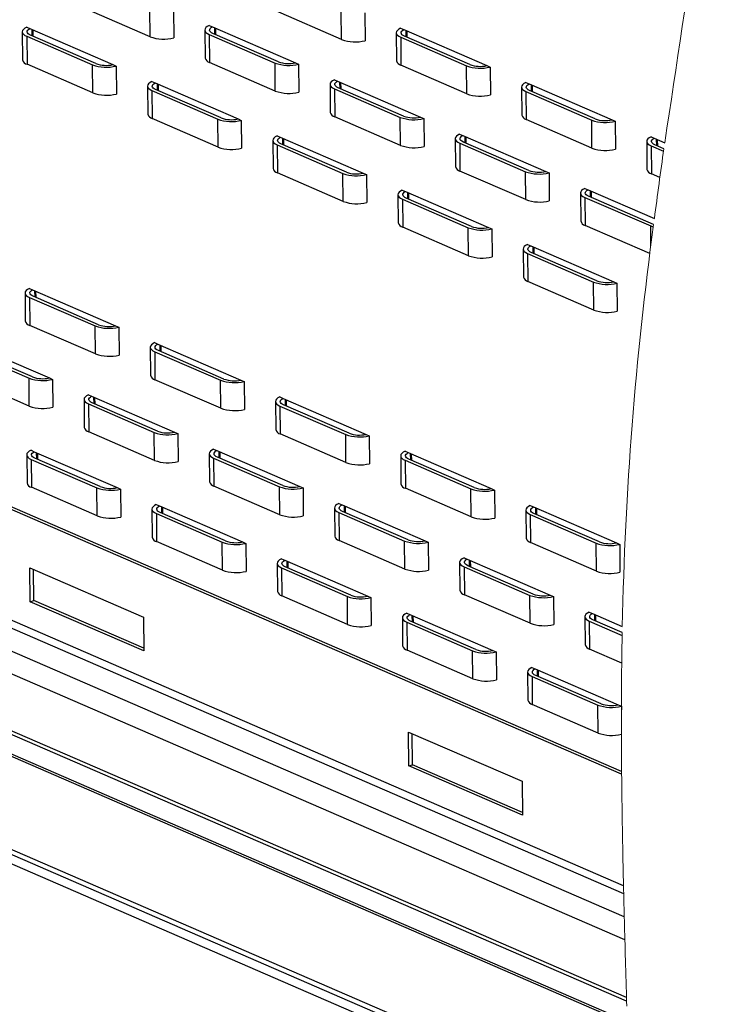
# Paper-space layout 'Sheet3' of a CAD drawing. Header units: inches. Extents: x 0.5 to 19.2, y -4 to 10.7.
# Tile 22 of 27: x 10.8 to 12.3, y 5.3 to 7.4. Entities that reach past the tile are written whole.
import ezdxf

# ---------------------------------------------------------------- set-up
doc = ezdxf.new("R2010")
doc.units = ezdxf.units.IN
doc.header["$MEASUREMENT"] = 0

psp = doc.layouts.new('Sheet3')

# ---------------------------------------------------------------- linework, layer by layer
at = {"color": 7, "linetype": 'Continuous', "lineweight": 25}
for p, q in [((11.0882005, 7.4093186), (10.9467621, 7.4706079)), ((11.0882005, 7.4093186), (11.0875739, 7.4694176)), ((11.1382682, 7.4668592), (11.1388947, 7.4067602)), ((11.4997868, 7.4034102), (11.3583485, 7.4646996)), ((11.4997868, 7.4034102), (11.4991603, 7.4635093)), ((11.5498546, 7.4609509), (11.5504811, 7.4008518)), ((10.8228341, 7.4297155), (10.8297773, 7.4267068)), ((10.8297773, 7.4267068), (11.0081663, 7.3494057)), ((11.2151784, 7.4335318), (11.2221216, 7.4305231)), ((11.2221216, 7.4305231), (11.4005106, 7.353222)), ((11.2294821, 7.4137519), (11.2293398, 7.4273952)), ((11.6267647, 7.4276234), (11.6337079, 7.4246148)), ((11.6337079, 7.4246148), (11.8120968, 7.3473137)), ((10.8134478, 7.4198681), (10.8140742, 7.3597691)), ((10.8229769, 7.4102447), (10.9644153, 7.3489554)), ((10.8229769, 7.4102447), (10.8236034, 7.3501457)), ((10.9716832, 7.3516332), (10.8308863, 7.4126445)), ((10.8371377, 7.4099356), (10.8369955, 7.4235789)), ((11.2057921, 7.4236844), (11.2064185, 7.3635854)), ((11.2153213, 7.414061), (11.3567595, 7.3527717)), ((11.2153213, 7.414061), (11.2159477, 7.353962)), ((11.3640275, 7.3554495), (11.2232306, 7.4164608)), ((11.6173784, 7.4177761), (11.6180048, 7.3576771)), ((11.6269075, 7.4081526), (11.768346, 7.3468633)), ((11.6269075, 7.4081526), (11.6275341, 7.3480537)), ((11.7756139, 7.3495412), (11.634817, 7.4105525)), ((11.6410683, 7.4078436), (11.6409262, 7.4214868)), ((10.9650418, 7.2888564), (10.8236034, 7.3501457)), ((10.9650418, 7.2888564), (10.9644153, 7.3489554)), ((11.0081663, 7.3494057), (11.0151095, 7.3463969)), ((11.0151095, 7.3463969), (11.015736, 7.286298)), ((11.3573861, 7.2926727), (11.2159477, 7.353962)), ((11.3573861, 7.2926727), (11.3567595, 7.3527717)), ((11.4005106, 7.353222), (11.4074538, 7.3502132)), ((11.4074538, 7.3502132), (11.4080803, 7.2901143)), ((11.7689724, 7.2867644), (11.6275341, 7.3480537)), ((11.7689724, 7.2867644), (11.768346, 7.3468633)), ((11.8120968, 7.3473137), (11.8190401, 7.3443049)), ((11.8190401, 7.3443049), (11.8196667, 7.2842059)), ((11.0826333, 7.3032222), (11.0832598, 7.2431232)), ((11.0920196, 7.3130696), (11.0989629, 7.3100608)), ((11.0989629, 7.3100608), (11.2773518, 7.2327597)), ((11.1063233, 7.2932898), (11.1061811, 7.306933)), ((11.4749776, 7.3070385), (11.4756041, 7.2469395)), ((11.4843639, 7.3168859), (11.4913072, 7.3138771)), ((11.4913072, 7.3138771), (11.6696962, 7.236576)), ((11.6332131, 7.2388036), (11.4924162, 7.299815)), ((11.4986676, 7.2971061), (11.4985254, 7.3107493)), ((11.8865639, 7.3011302), (11.8871905, 7.2410312)), ((11.8959503, 7.3109775), (11.9028936, 7.3079688)), ((11.9028936, 7.3079688), (12.0812825, 7.2306677)), ((11.910254, 7.2911977), (11.9101117, 7.304841)), ((11.0921625, 7.2935988), (11.2336008, 7.2323095)), ((11.0921625, 7.2935988), (11.092789, 7.2334998)), ((11.2408688, 7.2349873), (11.1000719, 7.2959987)), ((11.4845068, 7.2974151), (11.6259451, 7.2361258)), ((11.4845068, 7.2974151), (11.4851333, 7.2373161)), ((11.8960932, 7.2915068), (12.0375315, 7.2302175)), ((11.8960932, 7.2915068), (11.8967196, 7.2314078)), ((12.0447995, 7.2328953), (11.9040025, 7.2939066)), ((11.6265717, 7.1760268), (11.4851333, 7.2373161)), ((11.6265717, 7.1760268), (11.6259451, 7.2361258)), ((11.6696962, 7.236576), (11.6766394, 7.2335674)), ((11.2342273, 7.1722105), (11.092789, 7.2334998)), ((11.2342273, 7.1722105), (11.2336008, 7.2323095)), ((11.2773518, 7.2327597), (11.2842951, 7.2297511)), ((11.2842951, 7.2297511), (11.2849216, 7.1696521)), ((11.6766394, 7.2335674), (11.6772658, 7.1734684)), ((12.038158, 7.1701185), (11.8967196, 7.2314078)), ((12.038158, 7.1701185), (12.0375315, 7.2302175)), ((12.0812825, 7.2306677), (12.0882258, 7.227659)), ((12.0882258, 7.227659), (12.0888522, 7.16756)), ((11.3612052, 7.1964236), (11.3681485, 7.193415)), ((11.3681485, 7.193415), (11.5465374, 7.1161139)), ((11.7535495, 7.2002399), (11.7604928, 7.1972313)), ((11.7604928, 7.1972313), (11.9388817, 7.1199302)), ((11.7678532, 7.1804602), (11.7677109, 7.1941034)), ((12.1651359, 7.1943316), (12.1720791, 7.1913229)), ((11.3518189, 7.1865763), (11.3524454, 7.1264774)), ((11.3613481, 7.1769529), (11.5027864, 7.1156636)), ((11.3613481, 7.1769529), (11.3619746, 7.1168539)), ((11.5100543, 7.1183414), (11.3692575, 7.1793528)), ((11.3755089, 7.1766439), (11.3753667, 7.1902871)), ((11.7441632, 7.1903926), (11.7447897, 7.1302937)), ((11.7536924, 7.1807692), (11.8951306, 7.1194799)), ((11.7536924, 7.1807692), (11.7543189, 7.1206702)), ((11.9023986, 7.1221577), (11.7616019, 7.1831691)), ((12.1557496, 7.1844843), (12.156376, 7.1243853)), ((12.1652787, 7.1748609), (12.1919175, 7.1633175)), ((12.1652787, 7.1748609), (12.1659053, 7.1147619)), ((12.1720791, 7.1913229), (12.1944973, 7.1816085)), ((12.1926901, 7.16881), (12.1731882, 7.1772608)), ((12.1794395, 7.1745519), (12.1792972, 7.1881951)), ((11.5034129, 7.0555646), (11.3619746, 7.1168539)), ((11.5034129, 7.0555646), (11.5027864, 7.1156636)), ((11.5465374, 7.1161139), (11.5534807, 7.1131052)), ((11.5534807, 7.1131052), (11.5541071, 7.0530062)), ((11.8957572, 7.0593809), (11.7543189, 7.1206702)), ((11.8957572, 7.0593809), (11.8951306, 7.1194799)), ((11.9388817, 7.1199302), (11.9458249, 7.1169215)), ((11.9458249, 7.1169215), (11.9464515, 7.0568225)), ((12.1840851, 7.1068841), (12.1659053, 7.1147619)), ((11.6210044, 7.0699304), (11.621631, 7.0098314)), ((11.6303908, 7.0797778), (11.6373341, 7.0767691)), ((11.6373341, 7.0767691), (11.815723, 6.9994679)), ((11.6446945, 7.0599979), (11.6445522, 7.0736412)), ((12.0133488, 7.0737468), (12.0139753, 7.0136477)), ((12.0227352, 7.0835941), (12.0296783, 7.0805854)), ((12.0296783, 7.0805854), (12.1722931, 7.0187863)), ((12.1706216, 7.0059289), (12.0307874, 7.0665231)), ((12.0370388, 7.0638142), (12.0368966, 7.0774575)), ((11.6305337, 7.060307), (11.771972, 6.9990177)), ((11.6305337, 7.060307), (11.6311602, 7.000208)), ((11.7792399, 7.0016955), (11.638443, 7.0627068)), ((12.022878, 7.0641233), (12.1643163, 7.002834)), ((12.022878, 7.0641233), (12.0235044, 7.0040243)), ((12.1627275, 6.943695), (12.0235044, 7.0040243)), ((12.1647629, 6.9599981), (12.1643163, 7.002834)), ((11.7725985, 6.9389187), (11.6311602, 7.000208)), ((11.7725985, 6.9389187), (11.771972, 6.9990177)), ((11.815723, 6.9994679), (11.8226663, 6.9964593)), ((11.8226663, 6.9964593), (11.8232927, 6.9363602)), ((11.8995763, 6.9631318), (11.9065196, 6.9601232)), ((11.9065196, 6.9601232), (12.0849085, 6.8828221)), ((11.8901901, 6.9532845), (11.8908165, 6.8931855)), ((11.8997192, 6.9436611), (12.0411576, 6.8823718)), ((11.8997192, 6.9436611), (11.9003457, 6.8835621)), ((12.0484256, 6.8850496), (11.9076287, 6.946061)), ((11.91388, 6.9433521), (11.9137379, 6.9569953)), ((12.041784, 6.8222728), (11.9003457, 6.8835621)), ((12.041784, 6.8222728), (12.0411576, 6.8823718)), ((12.0849085, 6.8828221), (12.0918518, 6.8798133)), ((12.0918518, 6.8798133), (12.0924783, 6.8197144)), ((10.819295, 6.8589442), (10.8199215, 6.7988452)), ((10.8286814, 6.8687915), (10.8356246, 6.8657828)), ((10.8356246, 6.8657828), (11.0140135, 6.7884817)), ((10.8429851, 6.8490118), (10.8428428, 6.862655)), ((10.8288243, 6.8493208), (10.9702626, 6.7880315)), ((10.8288243, 6.8493208), (10.8294507, 6.7892218)), ((10.9775305, 6.7907093), (10.8367336, 6.8517207)), ((10.970889, 6.7279325), (10.8294507, 6.7892218)), ((10.970889, 6.7279325), (10.9702626, 6.7880315)), ((11.0140135, 6.7884817), (11.0209568, 6.785473)), ((11.0209568, 6.785473), (11.0215833, 6.7253741)), ((10.6932384, 6.7536525), (10.8716273, 6.6763514)), ((11.097867, 6.7521456), (11.1048102, 6.7491369)), ((11.1048102, 6.7491369), (11.2831991, 6.6718359)), ((10.686438, 6.7371904), (10.8278763, 6.6759011)), ((10.8351443, 6.6785789), (10.6943474, 6.7395903)), ((11.0884806, 6.7422983), (11.0891071, 6.6821993)), ((11.0980098, 6.7326749), (11.2394482, 6.6713856)), ((11.0980098, 6.7326749), (11.0986363, 6.6725759)), ((11.2467161, 6.6740634), (11.1059192, 6.7350747)), ((11.1121706, 6.7323658), (11.1120284, 6.7460091)), ((10.8285028, 6.6158021), (10.6870645, 6.6770914)), ((10.8285028, 6.6158021), (10.8278763, 6.6759011)), ((10.8716273, 6.6763514), (10.8785705, 6.6733427)), ((10.8785705, 6.6733427), (10.879197, 6.6132437)), ((11.2400746, 6.6112866), (11.0986363, 6.6725759)), ((11.2400746, 6.6112866), (11.2394482, 6.6713856)), ((11.2831991, 6.6718359), (11.2901424, 6.6688271)), ((11.2901424, 6.6688271), (11.2907689, 6.6087281)), ((10.9460943, 6.6301679), (10.9467209, 6.570069)), ((10.9554807, 6.6400153), (10.9624239, 6.6370066)), ((10.9624239, 6.6370066), (11.1408129, 6.5597055)), ((11.1043298, 6.561933), (10.963533, 6.6229444)), ((10.9697844, 6.6202355), (10.9696421, 6.6338787)), ((11.3576662, 6.6256524), (11.3582927, 6.5655534)), ((11.3670526, 6.6354998), (11.3739957, 6.632491)), ((11.3739957, 6.632491), (11.5523847, 6.5551899)), ((11.3813562, 6.6157199), (11.381214, 6.6293632)), ((10.9556236, 6.6205445), (11.0970618, 6.5592552)), ((10.9556236, 6.6205445), (10.95625, 6.5604455)), ((11.3671954, 6.616029), (11.5086337, 6.5547397)), ((11.3671954, 6.616029), (11.3678219, 6.55593)), ((11.5159017, 6.5574175), (11.3751048, 6.6184288)), ((11.0976884, 6.4991562), (10.95625, 6.5604455)), ((11.0976884, 6.4991562), (11.0970618, 6.5592552)), ((11.1408129, 6.5597055), (11.1477562, 6.5566968)), ((11.1477562, 6.5566968), (11.1483826, 6.4965978)), ((11.5092602, 6.4946407), (11.3678219, 6.55593)), ((11.5092602, 6.4946407), (11.5086337, 6.5547397)), ((11.5523847, 6.5551899), (11.559328, 6.5521812)), ((11.559328, 6.5521812), (11.5599545, 6.4920822)), ((12.1019341, 5.8249082), (10.4803553, 6.5275852)), ((12.101881, 5.8307584), (10.487944, 6.530124)), ((10.8323075, 6.5209459), (10.8392507, 6.5179372)), ((10.8392507, 6.5179372), (11.0176397, 6.4406361)), ((11.2246663, 6.5233694), (11.2316095, 6.5203607)), ((11.2316095, 6.5203607), (11.4099985, 6.4430596)), ((11.23897, 6.5035896), (11.2388277, 6.5172328)), ((11.6362381, 6.5188538), (11.6431813, 6.5158451)), ((11.6431813, 6.5158451), (11.8215702, 6.438544)), ((10.8229211, 6.5110985), (10.8235476, 6.4509995)), ((10.8324503, 6.5014751), (10.9738886, 6.4401858)), ((10.8324503, 6.5014751), (10.8330768, 6.4413761)), ((10.9811566, 6.4428636), (10.8403597, 6.503875)), ((10.8466111, 6.5011661), (10.8464689, 6.5148093)), ((11.21528, 6.513522), (11.2159064, 6.4534231)), ((11.2248092, 6.5038986), (11.3662474, 6.4426093)), ((11.2248092, 6.5038986), (11.2254356, 6.4437996)), ((11.3735154, 6.4452871), (11.2327185, 6.5062985)), ((11.6268518, 6.5090065), (11.6274782, 6.4489075)), ((11.6363809, 6.4993831), (11.7778193, 6.4380938)), ((11.6363809, 6.4993831), (11.6370075, 6.4392841)), ((11.7850873, 6.4407716), (11.6442904, 6.5017829)), ((11.6505417, 6.499074), (11.6503996, 6.5127173)), ((10.9745151, 6.3800868), (10.8330768, 6.4413761)), ((10.9745151, 6.3800868), (10.9738886, 6.4401858)), ((11.0176397, 6.4406361), (11.0245829, 6.4376274)), ((11.0245829, 6.4376274), (11.0252094, 6.3775284)), ((11.366874, 6.3825103), (11.2254356, 6.4437996)), ((11.366874, 6.3825103), (11.3662474, 6.4426093)), ((11.4099985, 6.4430596), (11.4169417, 6.4400509)), ((11.4169417, 6.4400509), (11.4175682, 6.3799519)), ((11.7784457, 6.3779948), (11.6370075, 6.4392841)), ((11.7784457, 6.3779948), (11.7778193, 6.4380938)), ((11.8215702, 6.438544), (11.8285135, 6.4355353)), ((11.8285135, 6.4355353), (11.8291401, 6.3754363)), ((11.0921067, 6.3944526), (11.0927332, 6.3343536)), ((11.101493, 6.4043), (11.1084363, 6.4012913)), ((11.1084363, 6.4012913), (11.2868252, 6.3239902)), ((11.1157967, 6.3845202), (11.1156545, 6.3981634)), ((11.4844655, 6.3968761), (11.485092, 6.3367772)), ((11.4938518, 6.4067235), (11.5007951, 6.4037148)), ((11.5007951, 6.4037148), (11.6791841, 6.3264137)), ((11.642701, 6.3286412), (11.5019041, 6.3896526)), ((11.5081555, 6.3869437), (11.5080133, 6.4005869)), ((11.8960373, 6.3923606), (11.8966639, 6.3322616)), ((11.9054237, 6.4022079), (11.912367, 6.3991992)), ((11.912367, 6.3991992), (12.0907559, 6.3218981)), ((11.9197274, 6.3824281), (11.9195851, 6.3960714)), ((11.1016359, 6.3848292), (11.2430742, 6.3235399)), ((11.1016359, 6.3848292), (11.1022624, 6.3247302)), ((11.2503422, 6.3262177), (11.1095453, 6.3872291)), ((11.4939948, 6.3872527), (11.635433, 6.3259634)), ((11.4939948, 6.3872527), (11.4946212, 6.3271537)), ((11.9055666, 6.3827372), (12.0470049, 6.3214479)), ((11.9055666, 6.3827372), (11.906193, 6.3226382)), ((12.0542728, 6.3241257), (11.9134759, 6.3851371)), ((11.2437007, 6.2634409), (11.1022624, 6.3247302)), ((11.6360596, 6.2658644), (11.4946212, 6.3271537)), ((11.6360596, 6.2658644), (11.635433, 6.3259634)), ((11.6791841, 6.3264137), (11.6861273, 6.323405)), ((11.2437007, 6.2634409), (11.2430742, 6.3235399)), ((11.2868252, 6.3239902), (11.2937685, 6.3209815)), ((11.2937685, 6.3209815), (11.2943949, 6.2608825)), ((11.6861273, 6.323405), (11.6867537, 6.263306)), ((12.0476314, 6.2613489), (11.906193, 6.3226382)), ((12.0476314, 6.2613489), (12.0470049, 6.3214479)), ((12.0907559, 6.3218981), (12.0976992, 6.3188894)), ((12.0976992, 6.3188894), (12.0983256, 6.2587904)), ((12.1059576, 5.5851799), (10.4828474, 6.2885205)), ((11.3706786, 6.2876541), (11.3776219, 6.2846454)), ((11.3776219, 6.2846454), (11.5560108, 6.2073443)), ((11.7630374, 6.2900776), (11.7699807, 6.2870689)), ((11.7699807, 6.2870689), (11.9483696, 6.2097678)), ((11.7773411, 6.2702978), (11.7771988, 6.283941)), ((12.1063537, 5.5682216), (10.4886165, 6.269234)), ((10.8299242, 6.2684173), (11.074114, 6.1626028)), ((10.8306836, 6.1955701), (10.8299242, 6.2684173)), ((10.8382723, 6.1981089), (10.8375739, 6.2651025)), ((11.3612923, 6.2778067), (11.3619188, 6.2177077)), ((11.3708215, 6.2681833), (11.5122598, 6.206894)), ((11.3708215, 6.2681833), (11.371448, 6.2080843)), ((11.5195277, 6.2095718), (11.3787309, 6.2705832)), ((11.3849823, 6.2678743), (11.3848401, 6.2815175)), ((11.7536512, 6.2802302), (11.7542776, 6.2201313)), ((11.7631803, 6.2706068), (11.9046185, 6.2093175)), ((11.7631803, 6.2706068), (11.7638068, 6.2105078)), ((11.9118865, 6.2119953), (11.7710898, 6.2730067)), ((12.1075778, 5.5185008), (10.4819047, 6.2229521)), ((10.8306836, 6.1955701), (10.8382723, 6.1981089)), ((11.0748123, 6.0956093), (10.8382723, 6.1981089)), ((11.5128863, 6.146795), (11.371448, 6.2080843)), ((11.5128863, 6.146795), (11.5122598, 6.206894)), ((11.5560108, 6.2073443), (11.5629541, 6.2043356)), ((11.5629541, 6.2043356), (11.5635805, 6.1442366)), ((11.9052451, 6.1492185), (11.7638068, 6.2105078)), ((11.9052451, 6.1492185), (11.9046185, 6.2093175)), ((11.9483696, 6.2097678), (11.9553128, 6.2067591)), ((11.9553128, 6.2067591), (11.9559394, 6.1466601)), ((12.1088677, 5.4693164), (10.4567582, 6.1852232)), ((11.0748733, 6.0897556), (10.8306836, 6.1955701)), ((11.074114, 6.1626028), (11.0748733, 6.0897556)), ((11.6304778, 6.1611608), (11.6311044, 6.1010618)), ((11.6398642, 6.1710082), (11.6468075, 6.1679995)), ((11.6468075, 6.1679995), (11.8251964, 6.0906984)), ((11.6541679, 6.1512284), (11.6540256, 6.1648716)), ((12.0228367, 6.1635843), (12.0234632, 6.1034854)), ((12.0322231, 6.1734317), (12.0391662, 6.170423)), ((12.0391662, 6.170423), (12.1033436, 6.1426131)), ((12.1030803, 6.1291456), (12.0402753, 6.1563608)), ((12.0465267, 6.1536519), (12.0463845, 6.1672951)), ((12.1125887, 5.3373772), (10.2276337, 6.1541828)), ((11.6400071, 6.1515374), (11.7814453, 6.0902481)), ((11.6400071, 6.1515374), (11.6406336, 6.0914384)), ((11.7887133, 6.0929259), (11.6479164, 6.1539373)), ((12.0323659, 6.1539609), (12.1029735, 6.1233646)), ((12.0323659, 6.1539609), (12.0329923, 6.0938619)), ((12.1139975, 5.2891421), (10.2394135, 6.1014536)), ((12.1138569, 5.2939394), (10.239813, 6.1060169)), ((12.1020864, 6.0639215), (12.0329923, 6.0938619)), ((11.7820719, 6.0301491), (11.6406336, 6.0914384)), ((11.7820719, 6.0301491), (11.7814453, 6.0902481)), ((11.8251964, 6.0906984), (11.8321396, 6.0876897)), ((11.8321396, 6.0876897), (11.8327661, 6.0275907)), ((12.1123569, 5.3453578), (10.4674778, 6.0581314)), ((11.9090497, 6.0543623), (11.915993, 6.0513536)), ((11.915993, 6.0513536), (12.0943819, 5.9740525)), ((11.8996635, 6.0445149), (11.9002899, 5.984416)), ((11.9091926, 6.0348915), (12.050631, 5.9736022)), ((11.9091926, 6.0348915), (11.9098191, 5.9747925)), ((12.057899, 5.97628), (11.9171021, 6.0372914)), ((11.9233534, 6.0345824), (11.9232113, 6.0482257)), ((12.0512574, 5.9135032), (11.9098191, 5.9747925)), ((12.0512574, 5.9135032), (12.050631, 5.9736022)), ((12.0943819, 5.9740525), (12.1013252, 5.9710438)), ((12.1013252, 5.9710438), (12.1014033, 5.9635439)), ((11.6438902, 5.9157023), (11.8880799, 5.8098878)), ((11.6446494, 5.8428551), (11.6438902, 5.9157023)), ((11.6522382, 5.8453939), (11.6515398, 5.9123875)), ((12.1197067, 5.087243), (10.2415018, 5.9011236)), ((11.6446494, 5.8428551), (11.6522382, 5.8453939)), ((11.8888393, 5.7370406), (11.6446494, 5.8428551)), ((11.8887783, 5.7428943), (11.6522382, 5.8453939)), ((12.1200021, 5.0759237), (10.3793612, 5.8301937)), ((12.1205172, 5.0557816), (10.3924123, 5.8046195)), ((11.8880799, 5.8098878), (11.8888393, 5.7370406))]:
    psp.add_line(p, q, dxfattribs=at)
at = {"color": 8, "linetype": 'Continuous', "lineweight": 25}
for p, q in [((10.8341043, 7.4248317), (10.8342465, 7.4111885)), ((11.2264486, 7.428648), (11.2265908, 7.4150048)), ((11.638035, 7.4227397), (11.6381771, 7.4090965)), ((11.1032899, 7.3081859), (11.1034321, 7.2945426)), ((11.4956342, 7.3120022), (11.4957764, 7.2983589)), ((11.9072205, 7.3060938), (11.9073628, 7.2924506)), ((11.7648197, 7.1953563), (11.764962, 7.181713)), ((11.3724754, 7.1915399), (11.3726177, 7.1778967)), ((12.176406, 7.1894479), (12.1765483, 7.1758047)), ((11.641661, 7.074894), (11.6418033, 7.0612508)), ((12.0340054, 7.0787103), (12.0341475, 7.0650671)), ((11.9108467, 6.9582482), (11.9109888, 6.9446049)), ((10.8399516, 6.8639078), (10.8400938, 6.8502646)), ((11.1091371, 6.7472619), (11.1092794, 6.7336187)), ((10.9667509, 6.6351316), (10.9668931, 6.6214884)), ((11.3783227, 6.630616), (11.378465, 6.6169728)), ((10.8435777, 6.5160622), (10.8437199, 6.5024189)), ((11.2359365, 6.5184857), (11.2360787, 6.5048424)), ((11.6475084, 6.5139701), (11.6476505, 6.5003269)), ((11.1127633, 6.3994163), (11.1129055, 6.385773)), ((11.5051221, 6.4018398), (11.5052643, 6.3881965)), ((11.9166939, 6.3973242), (11.9168362, 6.383681)), ((11.3819488, 6.2827704), (11.3820911, 6.2691271)), ((11.7743076, 6.2851939), (11.7744499, 6.2715506)), ((11.6511344, 6.1661245), (11.6512767, 6.1524812)), ((12.0434933, 6.168548), (12.0436354, 6.1549047)), ((11.9203201, 6.0494786), (11.9204622, 6.0358353))]:
    psp.add_line(p, q, dxfattribs=at)
at = {"color": 7, "linetype": 'Continuous', "lineweight": 25, "flags": 128}
for points in [[(10.8228341, 7.4297155), (10.8188104, 7.4275193), (10.8158493, 7.4250979), (10.814043, 7.4225268), (10.8134476, 7.4198857), (10.8140816, 7.4172569), (10.8159254, 7.4147221), (10.8189216, 7.4123602), (10.8229769, 7.4102447)], [(10.8308863, 7.4126445), (10.8279592, 7.4141605), (10.8257608, 7.4158485), (10.8243546, 7.41766), (10.8237809, 7.4195429), (10.8240563, 7.4214429), (10.8251727, 7.4233056), (10.8270982, 7.4250772), (10.8297773, 7.4267068)], [(11.2151784, 7.4335318), (11.2111547, 7.4313356), (11.2081936, 7.4289142), (11.2063873, 7.4263431), (11.2057918, 7.423702), (11.206426, 7.4210732), (11.2082698, 7.4185384), (11.2112659, 7.4161765), (11.2153213, 7.414061)], [(11.2232306, 7.4164608), (11.2203035, 7.4179768), (11.2181051, 7.4196648), (11.2166989, 7.4214763), (11.2161252, 7.4233592), (11.2164006, 7.4252592), (11.217517, 7.4271218), (11.2194425, 7.4288935), (11.2221216, 7.4305231)], [(11.6267647, 7.4276234), (11.6227411, 7.4254273), (11.6197799, 7.4230059), (11.6179736, 7.4204347), (11.6173783, 7.4177937), (11.6180123, 7.4151648), (11.619856, 7.4126301), (11.6228522, 7.4102682), (11.6269075, 7.4081526)], [(11.634817, 7.4105525), (11.6318897, 7.4120684), (11.6296915, 7.4137565), (11.6282852, 7.4155679), (11.6277116, 7.4174508), (11.6279868, 7.4193509), (11.6291034, 7.4212135), (11.6310288, 7.4229852), (11.6337079, 7.4246148)], [(11.0920196, 7.3130696), (11.087996, 7.3108734), (11.0850349, 7.3084521), (11.0832285, 7.3058809), (11.0826332, 7.3032398), (11.0832672, 7.300611), (11.085111, 7.2980762), (11.0881071, 7.2957144), (11.0921625, 7.2935988)], [(11.1000719, 7.2959987), (11.0971447, 7.2975146), (11.0949464, 7.2992026), (11.0935401, 7.3010141), (11.0929664, 7.302897), (11.0932418, 7.304797), (11.0943583, 7.3066597), (11.0962838, 7.3084312), (11.0989629, 7.3100608)], [(11.4843639, 7.3168859), (11.4803402, 7.3146897), (11.4773791, 7.3122684), (11.4755728, 7.3096972), (11.4749774, 7.3070561), (11.4756115, 7.3044273), (11.4774553, 7.3018925), (11.4804515, 7.2995307), (11.4845068, 7.2974151)], [(11.4924162, 7.299815), (11.4894891, 7.3013309), (11.4872907, 7.3030189), (11.4858845, 7.3048304), (11.4853107, 7.3067133), (11.4855861, 7.3086133), (11.4867026, 7.310476), (11.4886281, 7.3122475), (11.4913072, 7.3138771)], [(11.8959503, 7.3109775), (11.8919266, 7.3087813), (11.8889656, 7.30636), (11.8871592, 7.3037889), (11.8865638, 7.3011478), (11.8871978, 7.298519), (11.8890417, 7.2959842), (11.8920378, 7.2936223), (11.8960932, 7.2915068)], [(11.9040025, 7.2939066), (11.9010754, 7.2954226), (11.898877, 7.2971105), (11.8974708, 7.2989221), (11.8968971, 7.300805), (11.8971725, 7.302705), (11.8982889, 7.3045676), (11.9002145, 7.3063392), (11.9028936, 7.3079688)], [(11.3612052, 7.1964236), (11.3571816, 7.1942275), (11.3542205, 7.1918062), (11.3524141, 7.1892349), (11.3518188, 7.1865939), (11.3524528, 7.1839651), (11.3542966, 7.1814303), (11.3572927, 7.1790684), (11.3613481, 7.1769529)], [(11.3692575, 7.1793528), (11.3663303, 7.1808687), (11.364132, 7.1825567), (11.3627257, 7.1843682), (11.362152, 7.186251), (11.3624274, 7.1881511), (11.3635439, 7.1900138), (11.3654694, 7.1917854), (11.3681485, 7.193415)], [(11.7535495, 7.2002399), (11.7495258, 7.1980438), (11.7465647, 7.1956225), (11.7447584, 7.1930513), (11.7441631, 7.1904102), (11.7447971, 7.1877814), (11.7466409, 7.1852466), (11.7496371, 7.1828847), (11.7536924, 7.1807692)], [(11.7616019, 7.1831691), (11.7586746, 7.184685), (11.7564762, 7.186373), (11.75507, 7.1881845), (11.7544964, 7.1900673), (11.7547717, 7.1919674), (11.7558882, 7.1938301), (11.7578136, 7.1956017), (11.7604928, 7.1972313)], [(12.1651359, 7.1943316), (12.1611121, 7.1921355), (12.1581511, 7.1897142), (12.1563448, 7.1871429), (12.1557495, 7.1845018), (12.1563835, 7.1818731), (12.1582272, 7.1793383), (12.1612234, 7.1769764), (12.1652787, 7.1748609)], [(12.1731882, 7.1772608), (12.1702609, 7.1787767), (12.1680626, 7.1804647), (12.1666563, 7.1822761), (12.1660827, 7.184159), (12.166358, 7.1860591), (12.1674746, 7.1879218), (12.1694, 7.1896933), (12.1720791, 7.1913229)], [(11.6303908, 7.0797778), (11.6263671, 7.0775816), (11.6234061, 7.0751602), (11.6215997, 7.0725891), (11.6210043, 7.069948), (11.6216383, 7.0673192), (11.6234822, 7.0647844), (11.6264784, 7.0624225), (11.6305337, 7.060307)], [(11.638443, 7.0627068), (11.6355159, 7.0642228), (11.6333175, 7.0659108), (11.6319113, 7.0677223), (11.6313376, 7.0696052), (11.631613, 7.0715052), (11.6327294, 7.0733678), (11.634655, 7.0751395), (11.6373341, 7.0767691)], [(12.0227352, 7.0835941), (12.0187114, 7.0813979), (12.0157503, 7.0789765), (12.0139439, 7.0764053), (12.0133486, 7.0737643), (12.0139826, 7.0711355), (12.0158265, 7.0686007), (12.0188226, 7.0662388), (12.022878, 7.0641233)], [(12.0307874, 7.0665231), (12.0278602, 7.0680391), (12.0256619, 7.0697271), (12.0242557, 7.0715386), (12.0236819, 7.0734214), (12.0239572, 7.0753216), (12.0250737, 7.0771841), (12.0269992, 7.0789558), (12.0296783, 7.0805854)], [(12.1643163, 7.002834), (12.1693047, 7.0010306), (12.169967, 7.0008657)], [(11.8995763, 6.9631318), (11.8955527, 6.9609357), (11.8925916, 6.9585144), (11.8907852, 6.9559432), (11.8901899, 6.9533021), (11.890824, 6.9506733), (11.8926677, 6.9481385), (11.8956639, 6.9457766), (11.8997192, 6.9436611)], [(11.9076287, 6.946061), (11.9047014, 6.9475769), (11.9025032, 6.9492649), (11.9010968, 6.9510764), (11.9005232, 6.9529592), (11.9007985, 6.9548593), (11.9019151, 6.956722), (11.9038405, 6.9584936), (11.9065196, 6.9601232)], [(10.8286814, 6.8687915), (10.8246577, 6.8665954), (10.8216966, 6.8641741), (10.8198903, 6.8616028), (10.8192949, 6.8589618), (10.819929, 6.856333), (10.8217727, 6.8537982), (10.8247689, 6.8514363), (10.8288243, 6.8493208)], [(10.8367336, 6.8517207), (10.8338065, 6.8532366), (10.8316081, 6.8549246), (10.8302019, 6.8567361), (10.8296282, 6.8586189), (10.8299035, 6.860519), (10.83102, 6.8623817), (10.8329455, 6.8641533), (10.8356246, 6.8657828)], [(11.097867, 6.7521456), (11.0938433, 6.7499495), (11.0908822, 6.7475281), (11.0890759, 6.744957), (11.0884805, 6.7423159), (11.0891145, 6.7396871), (11.0909583, 6.7371523), (11.0939545, 6.7347904), (11.0980098, 6.7326749)], [(11.1059192, 6.7350747), (11.102992, 6.7365907), (11.1007937, 6.7382787), (11.0993874, 6.7400902), (11.0988138, 6.7419731), (11.0990891, 6.7438731), (11.1002056, 6.7457357), (11.1021311, 6.7475073), (11.1048102, 6.7491369)], [(10.9554807, 6.6400153), (10.951457, 6.6378191), (10.9484959, 6.6353978), (10.9466896, 6.6328266), (10.9460942, 6.6301855), (10.9467283, 6.6275567), (10.9485721, 6.6250219), (10.9515682, 6.6226601), (10.9556236, 6.6205445)], [(10.963533, 6.6229444), (10.9606058, 6.6244603), (10.9584075, 6.6261483), (10.9570012, 6.6279598), (10.9564275, 6.6298427), (10.9567028, 6.6317428), (10.9578193, 6.6336054), (10.9597448, 6.635377), (10.9624239, 6.6370066)], [(11.3670526, 6.6354998), (11.3630288, 6.6333036), (11.3600678, 6.6308822), (11.3582615, 6.6283111), (11.3576661, 6.62567), (11.3583001, 6.6230412), (11.3601439, 6.6205064), (11.36314, 6.6181445), (11.3671954, 6.616029)], [(11.3751048, 6.6184288), (11.3721776, 6.6199448), (11.3699792, 6.6216328), (11.368573, 6.6234443), (11.3679993, 6.6253271), (11.3682747, 6.6272272), (11.3693912, 6.6290898), (11.3713167, 6.6308615), (11.3739957, 6.632491)], [(10.8323075, 6.5209459), (10.8282838, 6.5187497), (10.8253227, 6.5163284), (10.8235164, 6.5137572), (10.822921, 6.5111161), (10.823555, 6.5084873), (10.8253988, 6.5059525), (10.828395, 6.5035906), (10.8324503, 6.5014751)], [(10.8403597, 6.503875), (10.8374325, 6.5053909), (10.8352342, 6.5070789), (10.833828, 6.5088904), (10.8332543, 6.5107733), (10.8335296, 6.5126733), (10.8346461, 6.514536), (10.8365716, 6.5163076), (10.8392507, 6.5179372)], [(11.2246663, 6.5233694), (11.2206426, 6.5211732), (11.2176815, 6.5187519), (11.2158752, 6.5161807), (11.2152798, 6.5135396), (11.2159139, 6.5109108), (11.2177577, 6.508376), (11.2207538, 6.5060142), (11.2248092, 6.5038986)], [(11.2327185, 6.5062985), (11.2297914, 6.5078144), (11.227593, 6.5095024), (11.2261868, 6.5113139), (11.2256131, 6.5131968), (11.2258885, 6.5150969), (11.2270049, 6.5169595), (11.2289304, 6.5187311), (11.2316095, 6.5203607)], [(11.6362381, 6.5188538), (11.6322145, 6.5166577), (11.6292533, 6.5142363), (11.627447, 6.5116652), (11.6268517, 6.5090241), (11.6274857, 6.5063953), (11.6293294, 6.5038605), (11.6323256, 6.5014986), (11.6363809, 6.4993831)], [(11.6442904, 6.5017829), (11.6413631, 6.5032989), (11.6391649, 6.5049869), (11.6377585, 6.5067984), (11.6371849, 6.5086812), (11.6374602, 6.5105813), (11.6385768, 6.512444), (11.6405022, 6.5142155), (11.6431813, 6.5158451)], [(11.101493, 6.4043), (11.0974694, 6.4021038), (11.0945083, 6.3996825), (11.0927019, 6.3971113), (11.0921065, 6.3944702), (11.0927406, 6.3918414), (11.0945844, 6.3893066), (11.0975805, 6.3869447), (11.1016359, 6.3848292)], [(11.1095453, 6.3872291), (11.1066181, 6.388745), (11.1044198, 6.390433), (11.1030136, 6.3922445), (11.1024398, 6.3941274), (11.1027152, 6.3960274), (11.1038317, 6.3978901), (11.1057572, 6.3996617), (11.1084363, 6.4012913)], [(11.4938518, 6.4067235), (11.4898281, 6.4045273), (11.4868671, 6.402106), (11.4850607, 6.3995348), (11.4844653, 6.3968937), (11.4850994, 6.3942649), (11.4869432, 6.3917301), (11.4899394, 6.3893683), (11.4939948, 6.3872527)], [(11.5019041, 6.3896526), (11.498977, 6.3911685), (11.4967786, 6.3928565), (11.4953724, 6.394668), (11.4947987, 6.3965509), (11.495074, 6.398451), (11.4961905, 6.4003136), (11.498116, 6.4020852), (11.5007951, 6.4037148)], [(11.9054237, 6.4022079), (11.9014, 6.4000118), (11.898439, 6.3975904), (11.8966326, 6.3950192), (11.8960372, 6.3923782), (11.8966712, 6.3897494), (11.8985151, 6.3872146), (11.9015111, 6.3848527), (11.9055666, 6.3827372)], [(11.9134759, 6.3851371), (11.9105488, 6.386653), (11.9083504, 6.388341), (11.9069442, 6.3901525), (11.9063705, 6.3920353), (11.9066459, 6.3939354), (11.9077623, 6.395798), (11.9096879, 6.3975696), (11.912367, 6.3991992)], [(11.3706786, 6.2876541), (11.3666549, 6.2854579), (11.3636938, 6.2830366), (11.3618875, 6.2804654), (11.3612921, 6.2778243), (11.3619262, 6.2751955), (11.36377, 6.2726607), (11.3667661, 6.2702988), (11.3708215, 6.2681833)], [(11.3787309, 6.2705832), (11.3758037, 6.2720991), (11.3736054, 6.2737871), (11.3721991, 6.2755986), (11.3716254, 6.2774815), (11.3719008, 6.2793815), (11.3730173, 6.2812442), (11.3749428, 6.2830158), (11.3776219, 6.2846454)], [(11.7630374, 6.2900776), (11.7590137, 6.2878814), (11.7560526, 6.2854601), (11.7542463, 6.2828889), (11.753651, 6.2802478), (11.754285, 6.277619), (11.7561288, 6.2750842), (11.759125, 6.2727224), (11.7631803, 6.2706068)], [(11.7710898, 6.2730067), (11.7681625, 6.2745226), (11.7659641, 6.2762106), (11.7645579, 6.2780221), (11.7639843, 6.279905), (11.7642596, 6.2818051), (11.7653761, 6.2836677), (11.7673016, 6.2854393), (11.7699807, 6.2870689)], [(11.6398642, 6.1710082), (11.6358405, 6.168812), (11.6328794, 6.1663907), (11.6310731, 6.1638195), (11.6304777, 6.1611784), (11.6311118, 6.1585496), (11.6329556, 6.1560148), (11.6359518, 6.1536529), (11.6400071, 6.1515374)], [(11.6479164, 6.1539373), (11.6449893, 6.1554532), (11.6427909, 6.1571412), (11.6413847, 6.1589527), (11.6408109, 6.1608356), (11.6410864, 6.1627356), (11.6422028, 6.1645983), (11.6441283, 6.1663699), (11.6468075, 6.1679995)], [(12.0322231, 6.1734317), (12.0281993, 6.1712355), (12.0252383, 6.1688142), (12.023432, 6.166243), (12.0228365, 6.1636019), (12.0234706, 6.1609731), (12.0253144, 6.1584383), (12.0283105, 6.1560765), (12.0323659, 6.1539609)], [(12.0402753, 6.1563608), (12.0373481, 6.1578767), (12.0351498, 6.1595647), (12.0337436, 6.1613762), (12.0331698, 6.1632591), (12.0334452, 6.1651592), (12.0345617, 6.1670218), (12.0364871, 6.1687934), (12.0391662, 6.170423)], [(11.9090497, 6.0543623), (11.9050261, 6.0521661), (11.902065, 6.0497448), (11.9002586, 6.0471736), (11.8996633, 6.0445325), (11.9002973, 6.0419037), (11.9021411, 6.0393689), (11.9051373, 6.037007), (11.9091926, 6.0348915)], [(11.9171021, 6.0372914), (11.9141748, 6.0388073), (11.9119766, 6.0404953), (11.9105702, 6.0423068), (11.9099966, 6.0441897), (11.9102719, 6.0460897), (11.9113884, 6.0479524), (11.9133139, 6.049724), (11.915993, 6.0513536)]]:
    psp.add_lwpolyline(points, dxfattribs=at)
at = {"color": 7, "linetype": 'Continuous', "lineweight": 18, "flags": 128}
psp.add_lwpolyline([(12.1129052, 5.3265079), (12.1125887, 5.3373772), (12.1123569, 5.3453578), (12.1120226, 5.3568933), (12.1116895, 5.368436), (12.1113578, 5.3799858), (12.1110275, 5.3915427), (12.1106991, 5.4031065), (12.1103726, 5.4146773), (12.110067, 5.4255931), (12.1097634, 5.436515), (12.1094623, 5.4474429), (12.1091635, 5.4583767), (12.1088677, 5.4693164), (12.1086044, 5.479144), (12.1083437, 5.4889763), (12.1080857, 5.4988133), (12.1078303, 5.5086548), (12.1075778, 5.5185008), (12.1074242, 5.5245531), (12.1071504, 5.5354621), (12.1068805, 5.5463766), (12.1066149, 5.5572964), (12.1063537, 5.5682216), (12.1061543, 5.5766992), (12.1059576, 5.5851799), (12.1057138, 5.5958706), (12.1054749, 5.6065661), (12.105241, 5.6172666), (12.1050122, 5.6279719), (12.1047887, 5.6386819), (12.1045707, 5.6493967), (12.1043583, 5.6601163), (12.1041687, 5.6699466), (12.1039842, 5.6797807), (12.1038048, 5.6896188), (12.1036306, 5.6994606), (12.1034619, 5.7093062), (12.1032988, 5.7191556), (12.1031413, 5.7290085), (12.1029897, 5.7388652), (12.102844, 5.7487255), (12.1027044, 5.7585894), (12.1025709, 5.7684568), (12.1024438, 5.7783277), (12.10233, 5.7876377), (12.1022219, 5.7969508), (12.1021199, 5.806267), (12.1020239, 5.8155861), (12.1019341, 5.8249082), (12.101881, 5.8307584), (12.1018046, 5.8397171), (12.1017342, 5.8486785), (12.1016698, 5.8576425), (12.1016116, 5.8666092), (12.1015597, 5.8755784), (12.1015149, 5.8843899), (12.1014764, 5.8932039), (12.1014441, 5.9020203), (12.1014184, 5.910839), (12.1013992, 5.9196175), (12.1013866, 5.9283983), (12.1013806, 5.9371813), (12.1013813, 5.9459666), (12.1013888, 5.9547542), (12.1014033, 5.9635439), (12.1014227, 5.9715642), (12.1014479, 5.9795863), (12.101479, 5.9876101), (12.1015163, 5.9956357), (12.1015597, 6.0036631), (12.1016091, 6.0116921), (12.1016648, 6.0197229), (12.1017216, 6.0270859), (12.1017836, 6.0344503), (12.1018511, 6.041816), (12.101924, 6.0491832), (12.1020023, 6.0565517), (12.1020864, 6.0639215), (12.1021767, 6.0713474), (12.1022728, 6.0787745), (12.1023747, 6.086203), (12.1024825, 6.0936328), (12.1025963, 6.1010638), (12.102716, 6.1084962), (12.1028417, 6.1159298), (12.1029735, 6.1233646), (12.1030803, 6.1291456)], dxfattribs=at)
at = {"color": 7, "linetype": 'Continuous', "lineweight": 18}
for centre, radius, start, end in [((-34.0385379, 14.309033), 46.7792019, 351.23610304, 352.47412937), ((27.042309, 5.0734809), 14.9967192, 171.968404, 172.54685354), ((19.6426024, 5.9893598), 7.5408163, 172.25243007, 178.83548754)]:
    psp.add_arc(centre, radius, start, end, dxfattribs=at)
at = {"color": 7, "linetype": 'Continuous', "lineweight": 25}
for centre, radius, start, end in [((11.1178318, 7.4929298), 0.0887065, 250.4859448, 283.7357798), ((11.5294183, 7.4870235), 0.0887086, 250.4863479, 283.7353767), ((11.2190448, 7.3665584), 0.0129716, 193.2495206, 256.1866852), ((10.8267006, 7.3627421), 0.0129716, 193.2497027, 256.186503), ((10.9940467, 7.4325679), 0.0887078, 250.4862056, 283.7355191), ((10.9937955, 7.4139154), 0.066091, 250.4533889, 282.5586646), ((11.3863909, 7.4363842), 0.0887078, 250.4862056, 283.7355191), ((11.3861398, 7.4177318), 0.0660912, 250.4534331, 282.5586204), ((11.6306316, 7.3606506), 0.0129722, 193.2512693, 256.1853774), ((11.7979773, 7.4304756), 0.0887075, 250.4861709, 283.7355454), ((11.7977261, 7.4118227), 0.0660903, 250.4532788, 282.5587467), ((10.9946732, 7.3724687), 0.0887076, 250.4861793, 283.7355412), ((11.3870175, 7.3762851), 0.0887077, 250.4861804, 283.7355442), ((11.7986038, 7.3703772), 0.0887081, 250.4862403, 283.7354927), ((11.0958861, 7.2460962), 0.0129716, 193.2495616, 256.1866441), ((11.2629812, 7.2972709), 0.0660924, 250.4537586, 282.5582809), ((11.4882303, 7.2499124), 0.0129715, 193.2492783, 256.1869274), ((11.6555766, 7.3197385), 0.088708, 250.4862258, 283.7355072), ((11.6553255, 7.3010877), 0.0660929, 250.4538638, 282.5581896), ((11.8998165, 7.2440039), 0.0129712, 193.2485944, 256.1871705), ((11.2632322, 7.3159205), 0.0887064, 250.4859315, 283.7357931), ((12.0671629, 7.3138288), 0.0887067, 250.4859589, 283.7357741), ((12.0669119, 7.2951794), 0.0660929, 250.4538638, 282.5581896), ((11.2638587, 7.2558216), 0.0887064, 250.4859388, 283.7357859), ((11.656203, 7.2596376), 0.0887062, 250.4859041, 283.7358122), ((12.0677893, 7.2537293), 0.0887062, 250.4859041, 283.7358122), ((11.7574157, 7.1332664), 0.0129713, 193.2488084, 256.1878382), ((11.3650715, 7.1294502), 0.0129714, 193.2489869, 256.1872189), ((11.5324178, 7.1992747), 0.0887065, 250.4859448, 283.7357798), ((11.5321668, 7.1806255), 0.0660928, 250.4538491, 282.5582044), ((11.924762, 7.2030913), 0.0887067, 250.4859735, 283.7357595), ((11.924511, 7.1844417), 0.0660928, 250.4538344, 282.5582191), ((12.169002, 7.1273581), 0.0129713, 193.2488084, 256.1878382), ((11.5330443, 7.1391757), 0.0887064, 250.4859315, 283.7357931), ((11.9253886, 7.1429922), 0.0887067, 250.4859589, 283.7357741), ((11.6342571, 7.0128043), 0.0129714, 193.2491362, 256.1875104), ((11.8013523, 7.0639795), 0.0660928, 250.4538344, 282.5582191), ((12.0266014, 7.0166205), 0.0129714, 193.2488859, 256.186879), ((11.8016034, 7.0826298), 0.0887074, 250.4861069, 283.7356261), ((11.8022299, 7.02253), 0.0887067, 250.4859625, 283.7356711), ((11.9034431, 6.8961589), 0.012972, 193.250899, 256.1857476), ((12.0707889, 6.9659833), 0.0887069, 250.4860375, 283.7356788), ((12.0705378, 6.9473319), 0.0660911, 250.4534808, 282.5585447), ((12.0714154, 6.9058849), 0.0887074, 250.4861069, 283.7356261), ((10.8325477, 6.8018181), 0.0129714, 193.2490716, 256.1871341), ((10.9996429, 6.8529923), 0.0660918, 250.4535598, 282.5583649), ((10.9998939, 6.8716433), 0.0887071, 250.4860649, 283.7356597), ((11.0005204, 6.811544), 0.0887068, 250.4860055, 283.7357192), ((10.8575077, 6.7595131), 0.0887073, 250.4861026, 283.735622), ((10.8572566, 6.7408623), 0.0660922, 250.4537028, 282.5583436), ((11.1017334, 6.6851723), 0.0129716, 193.2495146, 256.1866911), ((11.2690795, 6.7549974), 0.0887072, 250.4860782, 283.7356464), ((11.2688284, 6.7363468), 0.0660922, 250.453694, 282.5583595), ((10.8581342, 6.6994138), 0.088707, 250.4860366, 283.7356881), ((11.269706, 6.6948984), 0.0887071, 250.4860649, 283.7356597), ((10.9593471, 6.5730419), 0.0129715, 193.2493294, 256.1869309), ((11.1266933, 6.6428674), 0.0887075, 250.4861166, 283.7356164), ((11.1264422, 6.6242165), 0.0660923, 250.453721, 282.5583324), ((11.3709189, 6.5685263), 0.0129714, 193.2491929, 256.1870128), ((11.538014, 6.619701), 0.0660923, 250.453721, 282.5583324), ((11.5382651, 6.6383514), 0.0887071, 250.4860641, 283.7356606), ((11.1273198, 6.582768), 0.0887071, 250.4860589, 283.7356657), ((11.5388916, 6.5782526), 0.0887072, 250.4860774, 283.7356369), ((11.2285326, 6.4563959), 0.0129714, 193.2491023, 256.1871171), ((10.8361739, 6.4539725), 0.0129715, 193.249493, 256.1867264), ((11.00352, 6.5237976), 0.0887071, 250.4860627, 283.7356567), ((11.003269, 6.505147), 0.0660922, 250.4536977, 282.5583486), ((11.3958788, 6.5262211), 0.0887071, 250.4860622, 283.7356521), ((11.3956278, 6.5075706), 0.0660923, 250.4537084, 282.5583379), ((11.6401049, 6.4518809), 0.012972, 193.250851, 256.1858093), ((11.8074507, 6.5217053), 0.0887068, 250.4860326, 283.7356785), ((11.8071996, 6.5030542), 0.0660914, 250.4535492, 282.5584691), ((11.0041465, 6.4636986), 0.0887071, 250.4860621, 283.7356574), ((11.3965054, 6.466122), 0.088707, 250.4860336, 283.7356807), ((11.8080772, 6.4616069), 0.0887074, 250.486106, 283.7356166), ((11.1053595, 6.3373267), 0.0129716, 193.2497442, 256.1869025), ((11.2724545, 6.3885008), 0.0660919, 250.453654, 282.5583854), ((11.4977182, 6.33975), 0.0129714, 193.2491473, 256.187113), ((11.6650644, 6.4095755), 0.0887074, 250.4861094, 283.7356236), ((11.6648134, 6.3909249), 0.0660925, 250.4537592, 282.5582942), ((11.90929, 6.3352344), 0.0129714, 193.2489616, 256.1868578), ((11.2727056, 6.4071516), 0.0887071, 250.4860462, 283.7356578), ((12.0766363, 6.40506), 0.0887074, 250.4861094, 283.7356236), ((12.0763852, 6.3864093), 0.0660924, 250.4537358, 282.5583177), ((11.2733321, 6.3470528), 0.0887072, 250.4860705, 283.7356335), ((11.6656909, 6.349476), 0.0887069, 250.4860375, 283.7356788), ((12.0772628, 6.3449603), 0.0887068, 250.486, 283.735675), ((11.7669037, 6.2231042), 0.0129714, 193.2492967, 256.1873499), ((11.374545, 6.2206807), 0.0129715, 193.2494147, 256.1867911), ((11.5418912, 6.2905059), 0.0887072, 250.4860782, 283.7356464), ((11.5416401, 6.2718552), 0.0660922, 250.453694, 282.5583595), ((11.93425, 6.2929295), 0.0887073, 250.4860694, 283.7356223), ((11.9339989, 6.2742791), 0.0660925, 250.4537803, 282.5582732), ((11.5425177, 6.230407), 0.0887073, 250.4861062, 283.7356184), ((11.9348765, 6.2328306), 0.0887073, 250.4860923, 283.7356406), ((11.6437305, 6.1040347), 0.0129715, 193.2493361, 256.1873105), ((11.8108257, 6.1552091), 0.0660919, 250.4536323, 282.5584211), ((12.0360893, 6.1064582), 0.0129714, 193.2489646, 256.1868002), ((11.8110768, 6.1738606), 0.0887078, 250.486175, 283.735558), ((11.8117032, 6.1137606), 0.0887069, 250.4860375, 283.7356788), ((11.9129165, 5.9873893), 0.012972, 193.2506992, 256.1859475), ((12.0802623, 6.0572137), 0.0887069, 250.4860375, 283.7356788), ((12.0800113, 6.0385627), 0.0660915, 250.4535747, 282.5584508), ((12.0808341, 5.9968247), 0.0884152, 250.4566472, 283.4628417)]:
    psp.add_arc(centre, radius, start, end, dxfattribs=at)

doc.saveas('drawing.dxf')
